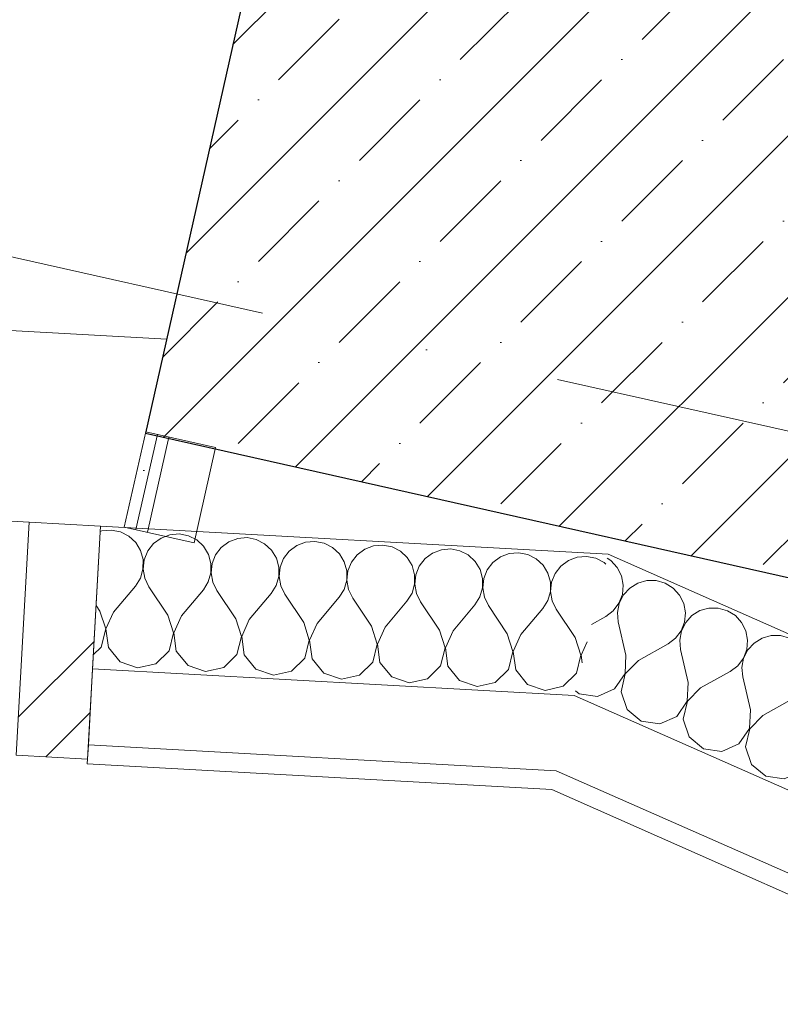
# Model space of a CAD drawing. Header units: millimetres. Extents: x -7213913 to -6930525, y 6129472 to 6355042.
# Tile 53 of 214: x -7193546 to -7192747, y 6157192 to 6158226. Entities that reach past the tile are written whole.
import ezdxf
from ezdxf.enums import TextEntityAlignment as Align

# ---------------------------------------------------------------- set-up
doc = ezdxf.new("R2010")
doc.units = ezdxf.units.MM
doc.header["$MEASUREMENT"] = 0
doc.set_wipeout_variables(frame=1)
doc.linetypes.add('Wipeout_Contour', pattern=[1000, 0, -1000])
doc.linetypes.add('Штрихпунктирная', pattern=[670.277762, 352.777767, -176.388884, 0, -141.111112])
for name, color, linetype in [('S - квартира_помещение.АР', 7, 'Continuous'), ('АР-Стены_внешние_.АР', 7, 'Continuous'), ('АР-Стены_внутренние_пилоны.АР', 7, 'Continuous'), ('АР-Стены_Наружные ВИТРАЖ', 7, 'Continuous'), ('АР-Стены_Перегородки_шахты_.АР', 7, 'Continuous'), ('АР-Чертеж-Оси_Осевые размеры.АР', 7, 'Continuous'), ('АР-Чертеж-Размеры.АР', 7, 'Continuous')]:
    doc.layers.add(name, color=color, linetype=linetype)
for name, color, linetype, lineweight in [('S - квартира_помещение.АР_Ном._пера__2', 8, 'Continuous', 15), ('АР-Стены_внешние_.АР_Ном._пера__1', 7, 'Continuous', 0), ('АР-Стены_внутренние_пилоны.АР_Ном._пера__1', 7, 'Continuous', 15), ('АР-Стены_Наружные ВИТРАЖ_Ном._пера__120', 7, 'Continuous', 0), ('АР-Стены_Перегородки_шахты_.АР_Ном._пера__1', 7, 'Continuous', 15), ('АР-Чертеж-Оси_Осевые размеры.АР_Ном._пера__120', 7, 'Continuous', 0), ('АР-Чертеж-Размеры.АР_Ном._пера__1', 7, 'Continuous', 0), ('Паспорта Зон Archicad_Ном._пера__1', 7, 'Continuous', 0)]:
    doc.layers.add(name, color=color, linetype=linetype, lineweight=lineweight)
doc.styles.add('РЎР“Р•РќР•Р\xa0Р\x98Р\xa0_РЎРўР\x98Р›Р¬_1', font='txt')
doc.styles.add('РЎР“Р•РќР•Р\xa0Р\x98Р\xa0_РЎРўР\x98Р›Р¬_2', font='calibri.ttf')
doc.styles.add('РЎР“Р•РќР•Р\xa0Р\x98Р\xa0_РЎРўР\x98Р›Р¬_3', font='GOST_Common.ttf')
doc.styles.add('РЎР“Р•РќР•Р\xa0Р\x98Р\xa0_РЎРўР\x98Р›Р¬_5', font='GOTHIC.TTF')
doc.dimstyles.new('СГЕНЕРИР_СТИЛЬ__3', dxfattribs={"dimtxt": 200, "dimasz": 142.5, "dimexe": 0.18, "dimexo": 0.0625, "dimgap": 0, "dimtad": 1, "dimdec": 0, "dimzin": 0, "dimdsep": 46, "dimtxsty": 'РЎР“Р•РќР•Р\xa0Р\x98Р\xa0_РЎРўР\x98Р›Р¬_3', "dimblk": 'ARROWHEAD_6', "dimblk1": 'ARROWHEAD_6', "dimblk2": 'ARROWHEAD_6', "dimcen": 0.09, "dimse1": 1, "dimse2": 1, "dimclrd": 7, "dimclre": 7, "dimclrt": 7, "dimazin": 0, "dimtfac": 1, "dimtdec": 4, "dimtmove": 0, "dimatfit": 3, "dimfxl": 1, "dimtolj": 1, "dimtzin": 0, "dimarcsym": 0})
pattern_1 = [(0, (-6566190.34, 6562677.795), (0, 75), [0, -75])]

# ---------------------------------------------------------------- blocks, each defined once
blk = doc.blocks.new('Жилая комната_1_6_10', base_point=(-7197985.6, 6160660.4))
at = {"layer": 'S - квартира_помещение.АР_Ном._пера__2', "color": 8, "linetype": 'Continuous', "lineweight": 15, "flags": 128}
blk.add_lwpolyline([(-7192862.6, 6158283.3), (-7192089.1, 6161727.5), (-7193942.9, 6162143.9), (-7194062.3, 6161612.1), (-7195135.6, 6161853.2), (-7195993.2, 6158034.9), (-7193391.1, 6157890.9), (-7193281.9, 6158377.5)], close=True, dxfattribs=at)
at = {"layer": 'Паспорта Зон Archicad_Ном._пера__1', "color": 7, "lineweight": 0, "style": 'РЎР“Р•РќР•Р\xa0Р\x98Р\xa0_РЎРўР\x98Р›Р¬_1'}
blk.add_attdef('ROOM_NUMBER', text='', height=250, rotation=347.3417, dxfattribs=at).set_placement((-7194073.2, 6159812.8), align=Align.MIDDLE_CENTER)
at = {"layer": 'Паспорта Зон Archicad_Ном._пера__1', "color": 7, "lineweight": 0, "style": 'РЎР“Р•РќР•Р\xa0Р\x98Р\xa0_РЎРўР\x98Р›Р¬_2'}
blk.add_attdef('ROOM_AREA', text='', height=200, rotation=347.3417, dxfattribs=at).set_placement((-7192827.6, 6158439.4), align=Align.MIDDLE_RIGHT)
blk = doc.blocks.new('Навесная Стена_27_10', base_point=(-6566190.3, 6562677.8))
at = {"layer": 'АР-Стены_Наружные ВИТРАЖ_Ном._пера__120', "color": 7, "linetype": 'Continuous', "lineweight": 0, "flags": 128}
blk.add_lwpolyline([(-7193535.8, 6157698.6), (-7194596.8, 6157757.3)], dxfattribs=at)
at = {"color": 254, "linetype": 'Wipeout_Contour', "lineweight": 0, "ltscale": 37876058.21876802}
blk.add_wipeout([(-7193474.5, 6157449.8), (-7193460.9, 6157694.5), (-7193535.8, 6157698.6), (-7193549.4, 6157454)], dxfattribs=at).dxf.layer = 'АР-Стены_Наружные ВИТРАЖ'
at = {"layer": 'АР-Стены_Наружные ВИТРАЖ', "linetype": 'Continuous', "lineweight": 0, "true_color": 0x000000}
h = blk.add_hatch(dxfattribs=at)
h.set_pattern_fill('АЛЮМИНИЙ_000A', color=18, style=0, pattern_type=2)
h.set_pattern_definition([(45, (-6566190.34, 6562677.8), (-176.776695, 176.776695), []), (45, (-6566225.7, 6562713.15), (-176.776695, 176.776695), []), (45, (-6566261.05, 6562748.5), (-176.776695, 176.776695), [])])
h.paths.add_polyline_path([(-7193474.5, 6157449.8), (-7193460.9, 6157694.5), (-7193535.8, 6157698.6), (-7193549.4, 6157454)])
at = {"layer": 'АР-Стены_Наружные ВИТРАЖ_Ном._пера__120', "color": 7, "linetype": 'Continuous', "lineweight": 0, "flags": 128}
blk.add_lwpolyline([(-7193474.5, 6157449.8), (-7193549.4, 6157454), (-7193535.8, 6157698.6), (-7193460.9, 6157694.5)], close=True, dxfattribs=at)
blk = doc.blocks.new('Стена_247_10', base_point=(-7192306.2, 6158158.3))
at = {"layer": 'АР-Стены_внутренние_пилоны.АР', "linetype": 'Continuous', "lineweight": 0, "true_color": 0x000000}
h = blk.add_hatch(dxfattribs=at)
h.set_pattern_fill('ЖЕЛЕЗОБЕТОН__PROJECT__000A', color=18, style=0, pattern_type=2)
h.set_pattern_definition([(45, (-6566190.34, 6562677.8), (-84.852814, 84.852814), []), (45, (-6566232.77, 6562720.22), (-84.852814, 84.852814), [90, -30, 0, -30])])
h.paths.add_polyline_path([(-7192306.2, 6158158.3), (-7193281.9, 6158377.5), (-7193413.4, 6157792.1), (-7192437.7, 6157572.9)])
at = {"layer": 'АР-Стены_внутренние_пилоны.АР_Ном._пера__1', "color": 7, "linetype": 'Continuous', "lineweight": 30, "flags": 128}
for points in [[(-7193281.9, 6158377.5), (-7193413.4, 6157792.1)], [(-7192306.2, 6158158.3), (-7193281.9, 6158377.5)], [(-7192437.7, 6157572.9), (-7192306.2, 6158158.3)], [(-7193413.4, 6157792.1), (-7192437.7, 6157572.9)]]:
    blk.add_lwpolyline(points, dxfattribs=at)
blk = doc.blocks.new('Стена_255_10', base_point=(-7193413.3, 6157793.6))
at = {"layer": 'АР-Стены_Перегородки_шахты_.АР', "linetype": 'Continuous', "lineweight": 0, "true_color": 0x000000}
h = blk.add_hatch(dxfattribs=at)
h.set_pattern_fill('ШТУКАТУРКА__ГИПС_03_000A', color=18, style=0, pattern_type=2)
h.set_pattern_definition(pattern_1)
h.paths.add_polyline_path([(-7193413.3, 6157793.6), (-7193435.8, 6157693.5), (-7193423.6, 6157690.8), (-7193401.1, 6157790.8)])
h = blk.add_hatch(dxfattribs=at)
h.set_pattern_fill('ШТУКАТУРКА__ГИПС_03_000A', color=18, style=0, pattern_type=2)
h.set_pattern_definition(pattern_1)
h.paths.add_polyline_path([(-7193401.1, 6157790.8), (-7193423.6, 6157690.8), (-7193411.4, 6157688), (-7193388.9, 6157788.1)])
at = {"layer": 'АР-Стены_Перегородки_шахты_.АР_Ном._пера__1', "color": 7, "linetype": 'Continuous', "lineweight": 0}
for p, q in [((-7193401.1, 6157790.8), (-7193423.6, 6157690.8)), ((-7193388.9, 6157788.1), (-7193411.4, 6157688))]:
    blk.add_line(p, q, dxfattribs=at)
at = {"layer": 'АР-Стены_Перегородки_шахты_.АР_Ном._пера__1', "color": 7, "linetype": 'Continuous', "lineweight": 0, "flags": 128}
for points in [[(-7193413.3, 6157793.6), (-7193435.8, 6157693.5)], [(-7193340.1, 6157777.1), (-7193413.3, 6157793.6)], [(-7193362.6, 6157677.1), (-7193340.1, 6157777.1)], [(-7193435.8, 6157693.5), (-7193362.6, 6157677.1)]]:
    blk.add_lwpolyline(points, dxfattribs=at)
blk = doc.blocks.new('*X670', base_point=(-6566190.3, 6562677.8))
at = {"layer": 'АР-Стены_внешние_.АР_Ном._пера__1', "color": 7, "linetype": 'Continuous', "lineweight": 0}
for p, q in [((-7193459.3, 6157689.4), (-7193461.3, 6157688.7)), ((-7193449.5, 6157690.3), (-7193459.3, 6157689.4)), ((-7193439.9, 6157688.4), (-7193449.5, 6157690.3)), ((-7193431.1, 6157683.9), (-7193439.9, 6157688.4)), ((-7193378.2, 6157686.3), (-7193388, 6157685.5)), ((-7193368.5, 6157684.4), (-7193378.2, 6157686.3)), ((-7193423.8, 6157677.2), (-7193431.1, 6157683.9)), ((-7193418.7, 6157668.8), (-7193423.8, 6157677.2)), ((-7193405.2, 6157676.2), (-7193411.2, 6157668.4)), ((-7193397.2, 6157682), (-7193405.2, 6157676.2)), ((-7193388, 6157685.5), (-7193397.2, 6157682)), ((-7193359.8, 6157680), (-7193368.5, 6157684.4)), ((-7193352.5, 6157673.3), (-7193359.8, 6157680)), ((-7193325.9, 6157678.1), (-7193333.9, 6157672.2)), ((-7193316.7, 6157681.6), (-7193325.9, 6157678.1)), ((-7193306.9, 6157682.4), (-7193316.7, 6157681.6)), ((-7193297.2, 6157680.5), (-7193306.9, 6157682.4)), ((-7193288.4, 6157676), (-7193297.2, 6157680.5)), ((-7193281.2, 6157669.3), (-7193288.4, 6157676)), ((-7193245.4, 6157677.6), (-7193254.6, 6157674.1)), ((-7193235.6, 6157678.4), (-7193245.4, 6157677.6)), ((-7193225.9, 6157676.5), (-7193235.6, 6157678.4)), ((-7193217.1, 6157672.1), (-7193225.9, 6157676.5)), ((-7193416.1, 6157659.3), (-7193418.7, 6157668.8)), ((-7193411.2, 6157668.4), (-7193414.9, 6157659.2)), ((-7193347.4, 6157664.8), (-7193352.5, 6157673.3)), ((-7193333.9, 6157672.2), (-7193339.9, 6157664.4)), ((-7193276.1, 6157660.9), (-7193281.2, 6157669.3)), ((-7193262.5, 6157668.3), (-7193268.6, 6157660.5)), ((-7193254.6, 6157674.1), (-7193262.5, 6157668.3)), ((-7193209.9, 6157665.4), (-7193217.1, 6157672.1)), ((-7193183.3, 6157670.2), (-7193191.2, 6157664.3)), ((-7193174.1, 6157673.7), (-7193183.3, 6157670.2)), ((-7193164.2, 6157674.5), (-7193174.1, 6157673.7)), ((-7193154.6, 6157672.6), (-7193164.2, 6157674.5)), ((-7193145.8, 6157668.1), (-7193154.6, 6157672.6)), ((-7193138.6, 6157661.4), (-7193145.8, 6157668.1)), ((-7193112, 6157666.2), (-7193119.9, 6157660.4)), ((-7193102.7, 6157669.7), (-7193112, 6157666.2)), ((-7193092.9, 6157670.5), (-7193102.7, 6157669.7)), ((-7193083.3, 6157668.6), (-7193092.9, 6157670.5)), ((-7193074.5, 6157664.2), (-7193083.3, 6157668.6)), ((-7193031.4, 6157665.8), (-7193040.7, 6157662.3)), ((-7193021.6, 6157666.6), (-7193031.4, 6157665.8)), ((-7193011.9, 6157664.7), (-7193021.6, 6157666.6)), ((-7193416.2, 6157649.4), (-7193416.1, 6157659.3)), ((-7193414.9, 6157659.2), (-7193415.9, 6157649.4)), ((-7193344.8, 6157655.3), (-7193347.4, 6157664.8)), ((-7193344.8, 6157645.5), (-7193344.8, 6157655.3)), ((-7193343.5, 6157655.3), (-7193344.6, 6157645.5)), ((-7193339.9, 6157664.4), (-7193343.5, 6157655.3)), ((-7193273.5, 6157651.4), (-7193276.1, 6157660.9)), ((-7193268.6, 6157660.5), (-7193272.2, 6157651.3)), ((-7193204.8, 6157656.9), (-7193209.9, 6157665.4)), ((-7193202.1, 6157647.4), (-7193204.8, 6157656.9)), ((-7193197.2, 6157656.5), (-7193200.9, 6157647.4)), ((-7193191.2, 6157664.3), (-7193197.2, 6157656.5)), ((-7193133.4, 6157653), (-7193138.6, 6157661.4)), ((-7193119.9, 6157660.4), (-7193125.9, 6157652.6)), ((-7193067.2, 6157657.5), (-7193074.5, 6157664.2)), ((-7193062.1, 6157649.1), (-7193067.2, 6157657.5)), ((-7193048.6, 6157656.4), (-7193054.6, 6157648.6)), ((-7193040.7, 6157662.3), (-7193048.6, 6157656.4)), ((-7193003.2, 6157660.2), (-7193011.9, 6157664.7)), ((-7192995.9, 6157653.5), (-7193003.2, 6157660.2)), ((-7192969.3, 6157658.4), (-7192977.3, 6157652.5)), ((-7192960.1, 6157661.8), (-7192969.3, 6157658.4)), ((-7192950.3, 6157662.6), (-7192960.1, 6157661.8)), ((-7192940.6, 6157660.7), (-7192950.3, 6157662.6)), ((-7192931.8, 6157656.3), (-7192940.6, 6157660.7)), ((-7192930, 6157654.5), (-7192931.8, 6157656.3)), ((-7193418.9, 6157640), (-7193416.2, 6157649.4)), ((-7193415.9, 6157649.4), (-7193414.2, 6157639.7)), ((-7193347.6, 6157636), (-7193344.8, 6157645.5)), ((-7193344.6, 6157645.5), (-7193342.9, 6157635.8)), ((-7193273.5, 6157641.5), (-7193273.5, 6157651.4)), ((-7193272.2, 6157651.3), (-7193273.2, 6157641.5)), ((-7193202.2, 6157637.6), (-7193202.1, 6157647.4)), ((-7193200.9, 6157647.4), (-7193201.9, 6157637.6)), ((-7193130.8, 6157643.5), (-7193133.4, 6157653)), ((-7193125.9, 6157652.6), (-7193129.6, 6157643.4)), ((-7193059.5, 6157639.6), (-7193062.1, 6157649.1)), ((-7193054.6, 6157648.6), (-7193058.3, 6157639.5)), ((-7192990.8, 6157645.1), (-7192995.9, 6157653.5)), ((-7192988.2, 6157635.6), (-7192990.8, 6157645.1)), ((-7192977.3, 6157652.5), (-7192983.3, 6157644.7)), ((-7193424.2, 6157631.6), (-7193418.9, 6157640)), ((-7193414.2, 6157639.7), (-7193409.9, 6157630.8)), ((-7193352.8, 6157627.7), (-7193347.6, 6157636)), ((-7193342.9, 6157635.8), (-7193338.6, 6157626.9)), ((-7193276.3, 6157632.1), (-7193273.5, 6157641.5)), ((-7193273.2, 6157641.5), (-7193271.5, 6157631.8)), ((-7193205, 6157628.1), (-7193202.2, 6157637.6)), ((-7193201.9, 6157637.6), (-7193200.2, 6157627.9)), ((-7193130.9, 6157633.6), (-7193130.8, 6157643.5)), ((-7193129.6, 6157643.4), (-7193130.6, 6157633.6)), ((-7193059.6, 6157629.7), (-7193059.5, 6157639.6)), ((-7193058.3, 6157639.5), (-7193059.3, 6157629.7)), ((-7192988.2, 6157625.8), (-7192988.2, 6157635.6)), ((-7192986.9, 6157635.5), (-7192988, 6157625.7)), ((-7192983.3, 6157644.7), (-7192986.9, 6157635.5)), ((-7193447.1, 6157604.3), (-7193424.2, 6157631.6)), ((-7193390.1, 6157601.1), (-7193409.9, 6157630.8)), ((-7193375.8, 6157600.3), (-7193352.8, 6157627.7)), ((-7193318.8, 6157597.2), (-7193338.6, 6157626.9)), ((-7193281.5, 6157623.7), (-7193276.3, 6157632.1)), ((-7193271.5, 6157631.8), (-7193267.3, 6157622.9)), ((-7193210.2, 6157619.8), (-7193205, 6157628.1)), ((-7193200.2, 6157627.9), (-7193195.9, 6157619)), ((-7193138.9, 6157615.8), (-7193133.6, 6157624.2)), ((-7193133.6, 6157624.2), (-7193130.9, 6157633.6)), ((-7193130.6, 6157633.6), (-7193128.9, 6157623.9)), ((-7193062.3, 6157620.2), (-7193059.6, 6157629.7)), ((-7193059.3, 6157629.7), (-7193057.6, 6157620)), ((-7192991, 6157616.3), (-7192988.2, 6157625.8)), ((-7192988, 6157625.7), (-7192986.3, 6157616)), ((-7193304.5, 6157596.4), (-7193281.5, 6157623.7)), ((-7193247.4, 6157593.2), (-7193267.3, 6157622.9)), ((-7193233.2, 6157592.4), (-7193210.2, 6157619.8)), ((-7193176.1, 6157589.3), (-7193195.9, 6157619)), ((-7193161.9, 6157588.5), (-7193138.9, 6157615.8)), ((-7193128.9, 6157623.9), (-7193124.6, 6157615.1)), ((-7193104.8, 6157585.3), (-7193124.6, 6157615.1)), ((-7193067.6, 6157611.9), (-7193062.3, 6157620.2)), ((-7193057.6, 6157620), (-7193053.3, 6157611.1)), ((-7192996.2, 6157608), (-7192991, 6157616.3)), ((-7192986.3, 6157616), (-7192982, 6157607.2)), ((-7193461.4, 6157605.1), (-7193465.5, 6157611.3)), ((-7193455.4, 6157586.5), (-7193461.4, 6157605.1)), ((-7193447.1, 6157604.3), (-7193455.1, 6157586.5)), ((-7193090.5, 6157584.6), (-7193067.6, 6157611.9)), ((-7193033.5, 6157581.4), (-7193053.3, 6157611.1)), ((-7193019.2, 6157580.6), (-7192996.2, 6157608)), ((-7192962.2, 6157577.5), (-7192982, 6157607.2)), ((-7193384.1, 6157582.5), (-7193390.1, 6157601.1)), ((-7193375.8, 6157600.3), (-7193383.8, 6157582.5)), ((-7193312.8, 6157578.6), (-7193318.8, 6157597.2)), ((-7193304.5, 6157596.4), (-7193312.5, 6157578.6)), ((-7193241.5, 6157574.7), (-7193247.4, 6157593.2)), ((-7193460.1, 6157567.5), (-7193455.4, 6157586.5)), ((-7193455.1, 6157586.5), (-7193452.6, 6157567.1)), ((-7193233.2, 6157592.4), (-7193241.2, 6157574.6)), ((-7193170.1, 6157570.7), (-7193176.1, 6157589.3)), ((-7193161.9, 6157588.5), (-7193169.8, 6157570.7)), ((-7193098.8, 6157566.8), (-7193104.8, 6157585.3)), ((-7193090.5, 6157584.6), (-7193098.5, 6157566.7)), ((-7193388.8, 6157563.6), (-7193384.1, 6157582.5)), ((-7193383.8, 6157582.5), (-7193381.2, 6157563.2)), ((-7193317.5, 6157559.7), (-7193312.8, 6157578.6)), ((-7193312.5, 6157578.6), (-7193309.9, 6157559.2)), ((-7193246.1, 6157555.7), (-7193241.5, 6157574.7)), ((-7193241.2, 6157574.6), (-7193238.6, 6157555.3)), ((-7193027.5, 6157562.8), (-7193033.5, 6157581.4)), ((-7193019.2, 6157580.6), (-7193027.2, 6157562.8)), ((-7192956.2, 6157558.9), (-7192962.2, 6157577.5)), ((-7192949.5, 6157573), (-7192955.9, 6157558.9)), ((-7193468.4, 6157559.4), (-7193460.1, 6157567.5)), ((-7193452.6, 6157567.1), (-7193440.2, 6157552)), ((-7193402.7, 6157549.9), (-7193388.8, 6157563.6)), ((-7193381.2, 6157563.2), (-7193368.9, 6157548.1)), ((-7193174.8, 6157551.8), (-7193170.1, 6157570.7)), ((-7193169.8, 6157570.7), (-7193167.3, 6157551.3)), ((-7193103.5, 6157547.8), (-7193098.8, 6157566.8)), ((-7193098.5, 6157566.7), (-7193096, 6157547.4)), ((-7193032.2, 6157543.9), (-7193027.5, 6157562.8)), ((-7193027.2, 6157562.8), (-7193024.6, 6157543.4)), ((-7193440.2, 6157552), (-7193421.8, 6157545.6)), ((-7193331.4, 6157546), (-7193317.5, 6157559.7)), ((-7193309.9, 6157559.2), (-7193297.6, 6157544.1)), ((-7193260.1, 6157542), (-7193246.1, 6157555.7)), ((-7193238.6, 6157555.3), (-7193226.3, 6157540.2)), ((-7193188.8, 6157538.1), (-7193174.8, 6157551.8)), ((-7192960.9, 6157539.9), (-7192956.2, 6157558.9)), ((-7192955.9, 6157558.9), (-7192954.8, 6157550.9)), ((-7193421.8, 6157545.6), (-7193402.7, 6157549.9)), ((-7193368.9, 6157548.1), (-7193350.4, 6157541.7)), ((-7193350.4, 6157541.7), (-7193331.4, 6157546)), ((-7193297.6, 6157544.1), (-7193279.1, 6157537.8)), ((-7193279.1, 6157537.8), (-7193260.1, 6157542)), ((-7193167.3, 6157551.3), (-7193154.9, 6157536.2)), ((-7193117.4, 6157534.2), (-7193103.5, 6157547.8)), ((-7193096, 6157547.4), (-7193083.6, 6157532.3)), ((-7193046.1, 6157530.2), (-7193032.2, 6157543.9)), ((-7193024.6, 6157543.4), (-7193012.3, 6157528.3)), ((-7193226.3, 6157540.2), (-7193207.8, 6157533.8)), ((-7193207.8, 6157533.8), (-7193188.8, 6157538.1)), ((-7193154.9, 6157536.2), (-7193136.5, 6157529.9)), ((-7193136.5, 6157529.9), (-7193117.4, 6157534.2)), ((-7193083.6, 6157532.3), (-7193065.2, 6157525.9)), ((-7192974.8, 6157526.3), (-7192960.9, 6157539.9)), ((-7193065.2, 6157525.9), (-7193046.1, 6157530.2)), ((-7193012.3, 6157528.3), (-7192993.8, 6157522)), ((-7192993.8, 6157522), (-7192974.8, 6157526.3))]:
    blk.add_line(p, q, dxfattribs=at)
blk = doc.blocks.new('Стена_322_10', base_point=(-7193460.9, 6157694.5))
at = {"layer": 'АР-Стены_внешние_.АР_Ном._пера__1', "color": 7, "linetype": 'Continuous', "lineweight": 0}
for p, q in [((-7193469.2, 6157544.7), (-7192963.1, 6157516.7)), ((-7193473.6, 6157464.8), (-7192982, 6157437.6))]:
    blk.add_line(p, q, dxfattribs=at)
at = {"layer": 'АР-Стены_внешние_.АР_Ном._пера__1', "color": 7, "linetype": 'Continuous', "lineweight": 0, "flags": 128}
for points in [[(-7193469.2, 6157544.7), (-7193460.9, 6157694.5)], [(-7192927.4, 6157665), (-7193460.9, 6157694.5)], [(-7193473.6, 6157464.8), (-7193469.2, 6157544.7)], [(-7193474.7, 6157444.9), (-7193473.6, 6157464.8)], [(-7193474.7, 6157444.9), (-7192986.8, 6157417.9)]]:
    blk.add_lwpolyline(points, dxfattribs=at)
at = {"layer": 'АР-Стены_внешние_.АР', "color": 7, "lineweight": 0}
blk.add_blockref('*X670', (-6566190.3, 6562677.8), dxfattribs=at)
blk = doc.blocks.new('*X672', base_point=(-6566190.3, 6562677.8))
at = {"layer": 'АР-Стены_внешние_.АР_Ном._пера__1', "color": 7, "linetype": 'Continuous', "lineweight": 0}
for p, q in [((-7192924.6, 6157658.3), (-7192928.5, 6157660.7)), ((-7192917.9, 6157651), (-7192924.6, 6157658.3)), ((-7192913.5, 6157642.2), (-7192917.9, 6157651)), ((-7192911.7, 6157632.5), (-7192913.5, 6157642.2)), ((-7192896.4, 6157634.6), (-7192904.8, 6157629.5)), ((-7192887, 6157637.3), (-7192896.4, 6157634.6)), ((-7192877.1, 6157637.3), (-7192887, 6157637.3)), ((-7192867.6, 6157634.6), (-7192877.1, 6157637.3)), ((-7192859.2, 6157629.4), (-7192867.6, 6157634.6)), ((-7192912.6, 6157622.7), (-7192911.7, 6157632.5)), ((-7192904.8, 6157629.5), (-7192911.5, 6157622.2)), ((-7192852.6, 6157622.1), (-7192859.2, 6157629.4)), ((-7192916.2, 6157613.5), (-7192912.6, 6157622.7)), ((-7192911.5, 6157622.2), (-7192915.9, 6157613.4)), ((-7192848.2, 6157613.3), (-7192852.6, 6157622.1)), ((-7192929.9, 6157599.7), (-7192922.1, 6157605.6)), ((-7192922.1, 6157605.6), (-7192916.2, 6157613.5)), ((-7192915.9, 6157613.4), (-7192917.7, 6157603.7)), ((-7192917.7, 6157603.7), (-7192916.9, 6157593.9)), ((-7192846.4, 6157603.6), (-7192848.2, 6157613.3)), ((-7192847.3, 6157593.8), (-7192846.4, 6157603.6)), ((-7192831.1, 6157605.8), (-7192839.5, 6157600.6)), ((-7192821.6, 6157608.5), (-7192831.1, 6157605.8)), ((-7192811.8, 6157608.4), (-7192821.6, 6157608.5)), ((-7192802.3, 6157605.7), (-7192811.8, 6157608.4)), ((-7192793.9, 6157600.6), (-7192802.3, 6157605.7)), ((-7192945.2, 6157591.1), (-7192929.9, 6157599.7)), ((-7192908.8, 6157559.1), (-7192916.9, 6157593.9)), ((-7192850.8, 6157584.6), (-7192847.3, 6157593.8)), ((-7192846.1, 6157593.3), (-7192850.6, 6157584.5)), ((-7192839.5, 6157600.6), (-7192846.1, 6157593.3)), ((-7192787.3, 6157593.3), (-7192793.9, 6157600.6)), ((-7192782.9, 6157584.5), (-7192787.3, 6157593.3)), ((-7192856.7, 6157576.8), (-7192850.8, 6157584.6)), ((-7192850.6, 6157584.5), (-7192852.4, 6157574.8)), ((-7192781.1, 6157574.8), (-7192782.9, 6157584.5)), ((-7192864.6, 6157570.8), (-7192856.7, 6157576.8)), ((-7192852.4, 6157574.8), (-7192851.5, 6157565)), ((-7192781.9, 6157565), (-7192781.1, 6157574.8)), ((-7192765.8, 6157576.9), (-7192774.2, 6157571.7)), ((-7192756.3, 6157579.6), (-7192765.8, 6157576.9)), ((-7192746.4, 6157579.6), (-7192756.3, 6157579.6)), ((-7192737, 6157576.9), (-7192746.4, 6157579.6)), ((-7192728.6, 6157571.7), (-7192737, 6157576.9)), ((-7192895.7, 6157553.3), (-7192864.6, 6157570.8)), ((-7192843.5, 6157530.2), (-7192851.5, 6157565)), ((-7192785.5, 6157555.8), (-7192781.9, 6157565)), ((-7192780.8, 6157564.5), (-7192785.2, 6157555.7)), ((-7192774.2, 6157571.7), (-7192780.8, 6157564.5)), ((-7192721.9, 6157564.4), (-7192728.6, 6157571.7)), ((-7192717.5, 6157555.6), (-7192721.9, 6157564.4)), ((-7192909.8, 6157539.6), (-7192908.8, 6157559.1)), ((-7192895.7, 6157553.3), (-7192909.5, 6157539.5)), ((-7192791.4, 6157547.9), (-7192785.5, 6157555.8)), ((-7192785.2, 6157555.7), (-7192787.1, 6157546)), ((-7192715.7, 6157545.9), (-7192717.5, 6157555.6)), ((-7192830.4, 6157524.5), (-7192799.3, 6157541.9)), ((-7192799.3, 6157541.9), (-7192791.4, 6157547.9)), ((-7192787.1, 6157546), (-7192786.2, 6157536.2)), ((-7192716.6, 6157536.1), (-7192715.7, 6157545.9)), ((-7192708.8, 6157542.9), (-7192715.5, 6157535.6)), ((-7192700.4, 6157548), (-7192708.8, 6157542.9)), ((-7192691, 6157550.7), (-7192700.4, 6157548)), ((-7192681.1, 6157550.7), (-7192691, 6157550.7)), ((-7192671.6, 6157548), (-7192681.1, 6157550.7)), ((-7192663.2, 6157542.8), (-7192671.6, 6157548)), ((-7192656.6, 6157535.5), (-7192663.2, 6157542.8)), ((-7192920.8, 6157523.5), (-7192909.8, 6157539.6)), ((-7192909.5, 6157539.5), (-7192913.9, 6157520.5)), ((-7192778.1, 6157501.4), (-7192786.2, 6157536.2)), ((-7192720.2, 6157526.9), (-7192716.6, 6157536.1)), ((-7192715.5, 6157535.6), (-7192719.9, 6157526.8)), ((-7192652.2, 6157526.7), (-7192656.6, 6157535.5)), ((-7192961.9, 6157521.6), (-7192958, 6157518.4)), ((-7192938.7, 6157515.7), (-7192920.8, 6157523.5)), ((-7192844.4, 6157510.7), (-7192843.5, 6157530.2)), ((-7192830.4, 6157524.5), (-7192844.2, 6157510.6)), ((-7192726.1, 6157519), (-7192720.2, 6157526.9)), ((-7192719.9, 6157526.8), (-7192721.7, 6157517.1)), ((-7192650.4, 6157517), (-7192652.2, 6157526.7)), ((-7192625.6, 6157521.8), (-7192635.1, 6157519.2)), ((-7192615.8, 6157521.8), (-7192625.6, 6157521.8)), ((-7192606.3, 6157519.1), (-7192615.8, 6157521.8)), ((-7192958, 6157518.4), (-7192938.7, 6157515.7)), ((-7192913.9, 6157520.5), (-7192907.7, 6157502)), ((-7192855.5, 6157494.7), (-7192844.4, 6157510.7)), ((-7192844.2, 6157510.6), (-7192848.6, 6157491.6)), ((-7192765.1, 6157495.6), (-7192733.9, 6157513.1)), ((-7192733.9, 6157513.1), (-7192726.1, 6157519)), ((-7192721.7, 6157517.1), (-7192720.9, 6157507.3)), ((-7192651.3, 6157507.2), (-7192650.4, 6157517)), ((-7192643.5, 6157514), (-7192650.1, 6157506.7)), ((-7192635.1, 6157519.2), (-7192643.5, 6157514)), ((-7192597.9, 6157513.9), (-7192606.3, 6157519.1)), ((-7192591.3, 6157506.7), (-7192597.9, 6157513.9)), ((-7192907.7, 6157502), (-7192892.7, 6157489.5)), ((-7192779.1, 6157481.9), (-7192778.1, 6157501.4)), ((-7192712.8, 6157472.5), (-7192720.9, 6157507.3)), ((-7192654.8, 6157498), (-7192651.3, 6157507.2)), ((-7192650.1, 6157506.7), (-7192654.6, 6157497.9)), ((-7192586.9, 6157497.8), (-7192591.3, 6157506.7)), ((-7192873.4, 6157486.8), (-7192855.5, 6157494.7)), ((-7192848.6, 6157491.6), (-7192842.4, 6157473.1)), ((-7192765.1, 6157495.6), (-7192778.8, 6157481.7)), ((-7192668.6, 6157484.2), (-7192660.7, 6157490.1)), ((-7192660.7, 6157490.1), (-7192654.8, 6157498)), ((-7192654.6, 6157497.9), (-7192656.4, 6157488.2)), ((-7192585.1, 6157488.2), (-7192586.9, 6157497.8)), ((-7192569.8, 6157490.3), (-7192578.2, 6157485.1)), ((-7192560.3, 6157493), (-7192569.8, 6157490.3)), ((-7192550.4, 6157493), (-7192560.3, 6157493)), ((-7192541, 6157490.3), (-7192550.4, 6157493)), ((-7192532.6, 6157485.1), (-7192541, 6157490.3)), ((-7192892.7, 6157489.5), (-7192873.4, 6157486.8)), ((-7192790.2, 6157465.8), (-7192779.1, 6157481.9)), ((-7192778.8, 6157481.7), (-7192783.3, 6157462.7)), ((-7192699.7, 6157466.7), (-7192668.6, 6157484.2)), ((-7192656.4, 6157488.2), (-7192655.5, 6157478.4)), ((-7192585.9, 6157478.4), (-7192585.1, 6157488.2)), ((-7192578.2, 6157485.1), (-7192584.8, 6157477.9)), ((-7192525.9, 6157477.8), (-7192532.6, 6157485.1)), ((-7192842.4, 6157473.1), (-7192827.4, 6157460.6)), ((-7192713.8, 6157453), (-7192712.8, 6157472.5)), ((-7192647.5, 6157443.6), (-7192655.5, 6157478.4)), ((-7192595.4, 6157461.3), (-7192589.5, 6157469.2)), ((-7192589.2, 6157469), (-7192591.1, 6157459.4)), ((-7192589.5, 6157469.2), (-7192585.9, 6157478.4)), ((-7192584.8, 6157477.9), (-7192589.2, 6157469)), ((-7192521.5, 6157469), (-7192525.9, 6157477.8)), ((-7192519.7, 6157459.3), (-7192521.5, 6157469)), ((-7192827.4, 6157460.6), (-7192808, 6157457.9)), ((-7192808, 6157457.9), (-7192790.2, 6157465.8)), ((-7192783.3, 6157462.7), (-7192777, 6157444.2)), ((-7192699.7, 6157466.7), (-7192713.5, 6157452.9)), ((-7192603.3, 6157455.3), (-7192595.4, 6157461.3)), ((-7192591.1, 6157459.4), (-7192590.2, 6157449.5)), ((-7192520.6, 6157449.5), (-7192519.7, 6157459.3)), ((-7192504.4, 6157461.4), (-7192512.8, 6157456.2)), ((-7192495, 6157464.1), (-7192504.4, 6157461.4)), ((-7192485.1, 6157464.1), (-7192495, 6157464.1)), ((-7192475.6, 6157461.4), (-7192485.1, 6157464.1)), ((-7192467.2, 6157456.2), (-7192475.6, 6157461.4)), ((-7192724.8, 6157436.9), (-7192713.8, 6157453)), ((-7192713.5, 6157452.9), (-7192717.9, 6157433.9)), ((-7192634.4, 6157437.8), (-7192603.3, 6157455.3)), ((-7192582.1, 6157414.8), (-7192590.2, 6157449.5)), ((-7192524.2, 6157440.3), (-7192520.6, 6157449.5)), ((-7192519.5, 6157449), (-7192523.9, 6157440.2)), ((-7192512.8, 6157456.2), (-7192519.5, 6157449)), ((-7192460.6, 6157448.9), (-7192467.2, 6157456.2)), ((-7192456.2, 6157440.1), (-7192460.6, 6157448.9)), ((-7192777, 6157444.2), (-7192762, 6157431.8)), ((-7192648.4, 6157424.1), (-7192647.5, 6157443.6)), ((-7192530.1, 6157432.4), (-7192524.2, 6157440.3)), ((-7192523.9, 6157440.2), (-7192525.7, 6157430.5)), ((-7192454.4, 6157430.4), (-7192456.2, 6157440.1)), ((-7192762, 6157431.8), (-7192742.7, 6157429.1)), ((-7192742.7, 6157429.1), (-7192724.8, 6157436.9)), ((-7192717.9, 6157433.9), (-7192711.7, 6157415.4)), ((-7192634.4, 6157437.8), (-7192648.2, 6157424)), ((-7192537.9, 6157426.4), (-7192530.1, 6157432.4)), ((-7192525.7, 6157430.5), (-7192524.9, 6157420.7)), ((-7192455.3, 6157420.6), (-7192454.4, 6157430.4)), ((-7192444.5, 6157429.2), (-7192447.5, 6157427.4)), ((-7192659.5, 6157408), (-7192648.4, 6157424.1)), ((-7192648.2, 6157424), (-7192652.6, 6157405)), ((-7192569.1, 6157409), (-7192537.9, 6157426.4)), ((-7192516.8, 6157385.9), (-7192524.9, 6157420.7)), ((-7192458.8, 6157411.4), (-7192455.3, 6157420.6)), ((-7192454.1, 6157420.1), (-7192458.6, 6157411.3)), ((-7192447.5, 6157427.4), (-7192454.1, 6157420.1)), ((-7192711.7, 6157415.4), (-7192696.7, 6157402.9)), ((-7192677.4, 6157400.2), (-7192659.5, 6157408)), ((-7192583.1, 6157395.3), (-7192582.1, 6157414.8)), ((-7192569.1, 6157409), (-7192582.8, 6157395.1)), ((-7192464.7, 6157403.5), (-7192458.8, 6157411.4)), ((-7192458.6, 6157411.3), (-7192460.4, 6157401.6)), ((-7192696.7, 6157402.9), (-7192677.4, 6157400.2)), ((-7192652.6, 6157405), (-7192646.4, 6157386.5)), ((-7192503.7, 6157380.1), (-7192472.6, 6157397.6)), ((-7192472.6, 6157397.6), (-7192464.7, 6157403.5)), ((-7192460.4, 6157401.6), (-7192459.8, 6157394.6)), ((-7192646.4, 6157386.5), (-7192631.4, 6157374)), ((-7192594.2, 6157379.2), (-7192583.1, 6157395.3)), ((-7192582.8, 6157395.1), (-7192587.3, 6157376.1)), ((-7192612, 6157371.3), (-7192594.2, 6157379.2)), ((-7192587.3, 6157376.1), (-7192581, 6157357.6)), ((-7192517.8, 6157366.4), (-7192516.8, 6157385.9)), ((-7192503.7, 6157380.1), (-7192517.5, 6157366.3)), ((-7192631.4, 6157374), (-7192612, 6157371.3)), ((-7192528.8, 6157350.3), (-7192517.8, 6157366.4)), ((-7192517.5, 6157366.3), (-7192521.9, 6157347.3)), ((-7192581, 6157357.6), (-7192566, 6157345.2)), ((-7192566, 6157345.2), (-7192546.7, 6157342.5)), ((-7192546.7, 6157342.5), (-7192528.8, 6157350.3)), ((-7192521.9, 6157347.3), (-7192515.7, 6157328.8)), ((-7192515.7, 6157328.8), (-7192500.7, 6157316.3)), ((-7192500.7, 6157316.3), (-7192494.7, 6157315.5))]:
    blk.add_line(p, q, dxfattribs=at)
blk = doc.blocks.new('Стена_323_10', base_point=(-7192927.4, 6157665))
at = {"layer": 'АР-Стены_внешние_.АР_Ном._пера__1', "color": 7, "linetype": 'Continuous', "lineweight": 0}
for p, q in [((-7192963.1, 6157516.7), (-7192496.8, 6157310.7)), ((-7192982, 6157437.6), (-7192529.2, 6157237.5))]:
    blk.add_line(p, q, dxfattribs=at)
at = {"layer": 'АР-Стены_внешние_.АР_Ном._пера__1', "color": 7, "linetype": 'Continuous', "lineweight": 0, "flags": 128}
for points in [[(-7192436.2, 6157447.9), (-7192927.4, 6157665)], [(-7192496.8, 6157310.7), (-7192436.2, 6157447.9)], [(-7192986.8, 6157417.9), (-7192537.3, 6157219.2)], [(-7192529.2, 6157237.5), (-7192496.8, 6157310.7)], [(-7192537.3, 6157219.2), (-7192529.2, 6157237.5)]]:
    blk.add_lwpolyline(points, dxfattribs=at)
at = {"layer": 'АР-Стены_внешние_.АР', "color": 7, "lineweight": 0}
blk.add_blockref('*X672', (-6566190.3, 6562677.8), dxfattribs=at)
blk = doc.blocks.new('*D1091', base_point=(-6566190.3, 6562677.8))
at = {"layer": 'АР-Чертеж-Размеры.АР_Ном._пера__1', "color": 7, "linetype": 'Continuous', "lineweight": 0, "transparency": 16777216}
for p, q in [((-7195768.8, 6159033.9), (-7195830.4, 6158759.5)), ((-7195710, 6158953.4), (-7195889.2, 6158840)), ((-7195799.6, 6158896.7), (-7195909.4, 6158921.4)), ((-7193291.8, 6158333.4), (-7195799.6, 6158896.7)), ((-7193260.9, 6158470.7), (-7193322.6, 6158196.2)), ((-7193381.4, 6158276.7), (-7193202.1, 6158390.2)), ((-7193182, 6158308.8), (-7193291.8, 6158333.4))]:
    blk.add_line(p, q, dxfattribs=at)
at = {"layer": 'АР-Чертеж-Размеры.АР_Ном._пера__1', "color": 7, "lineweight": 0, "transparency": 16777216, "insert": (-7194847.1, 6158723.8), "char_height": 200, "attachment_point": 7, "rotation": 347.3417, "style": 'РЎР“Р•РќР•Р\xa0Р\x98Р\xa0_РЎРўР\x98Р›Р¬_3'}
blk.add_mtext('\\A1;{\\pql;\\fGOST Common|b0|i0|c204|p0;\\W1.000000;2\xa0570}', dxfattribs=at)
blk = doc.blocks.new('ARROWHEAD_6')
at = {"color": 0, "linetype": 'Continuous', "lineweight": 0}
for p, q in [((-0.5, -0.5), (0.5, 0.5)), ((0, 0), (-1, 0))]:
    blk.add_line(p, q, dxfattribs=at)
blk = doc.blocks.new('Стандартный Маркер Сетки[199]_10', base_point=(-7212924.8, 6162328))
at = {"layer": 'АР-Чертеж-Оси_Осевые размеры.АР_Ном._пера__120', "color": 7, "linetype": 'Штрихпунктирная', "lineweight": 0}
blk.add_line((-7211949.2, 6162108.8), (-7187848.6, 6156696), dxfattribs=at)
at = {"layer": 'АР-Чертеж-Оси_Осевые размеры.АР_Ном._пера__120', "color": 7, "lineweight": 0, "style": 'РЎР“Р•РќР•Р\xa0Р\x98Р\xa0_РЎРўР\x98Р›Р¬_5'}
blk.add_attdef('AC_MarkerText_1', text='', height=350, rotation=347.3417, dxfattribs=at).set_placement((-7213342.8, 6162618.6), align=Align.TOP_CENTER)
blk = doc.blocks.new('Стандартный Маркер Сетки[207]_10', base_point=(-7212924.8, 6162328))
at = {"layer": 'АР-Чертеж-Оси_Осевые размеры.АР_Ном._пера__120', "color": 7, "linetype": 'Штрихпунктирная', "lineweight": 0}
blk.add_line((-7211949.2, 6162108.8), (-7187848.6, 6156696), dxfattribs=at)
at = {"layer": 'АР-Чертеж-Оси_Осевые размеры.АР_Ном._пера__120', "color": 7, "lineweight": 0, "style": 'РЎР“Р•РќР•Р\xa0Р\x98Р\xa0_РЎРўР\x98Р›Р¬_5'}
blk.add_attdef('AC_MarkerText_1', text='', height=350, rotation=347.3417, dxfattribs=at).set_placement((-7213342.8, 6162618.6), align=Align.TOP_CENTER)
blk = doc.blocks.new('Стандартный Маркер Сетки[218]_10', base_point=(-7212924.8, 6162328))
at = {"layer": 'АР-Чертеж-Оси_Осевые размеры.АР_Ном._пера__120', "color": 7, "linetype": 'Штрихпунктирная', "lineweight": 0}
blk.add_line((-7211949.2, 6162108.8), (-7187848.6, 6156696), dxfattribs=at)
at = {"layer": 'АР-Чертеж-Оси_Осевые размеры.АР_Ном._пера__120', "color": 7, "lineweight": 0, "style": 'РЎР“Р•РќР•Р\xa0Р\x98Р\xa0_РЎРўР\x98Р›Р¬_5'}
blk.add_attdef('AC_MarkerText_1', text='', height=350, rotation=347.3417, dxfattribs=at).set_placement((-7213342.8, 6162618.6), align=Align.TOP_CENTER)
blk = doc.blocks.new('Стандартный Маркер Сетки[227]_10', base_point=(-7212924.8, 6162328))
at = {"layer": 'АР-Чертеж-Оси_Осевые размеры.АР_Ном._пера__120', "color": 7, "linetype": 'Штрихпунктирная', "lineweight": 0}
blk.add_line((-7211949.2, 6162108.8), (-7187848.6, 6156696), dxfattribs=at)
at = {"layer": 'АР-Чертеж-Оси_Осевые размеры.АР_Ном._пера__120', "color": 7, "lineweight": 0, "style": 'РЎР“Р•РќР•Р\xa0Р\x98Р\xa0_РЎРўР\x98Р›Р¬_5'}
blk.add_attdef('AC_MarkerText_1', text='', height=350, rotation=347.3417, dxfattribs=at).set_placement((-7213342.8, 6162618.6), align=Align.TOP_CENTER)

msp = doc.modelspace()

# ---------------------------------------------------------------- linework, layer by layer
at = {"layer": 'S - квартира_помещение.АР', "color": 254, "linetype": 'Continuous', "lineweight": 0, "true_color": 0xffe1c4, "flags": 128}
msp.add_lwpolyline([(-7192862.6, 6158283.3), (-7192089.1, 6161727.5), (-7193942.9, 6162143.9), (-7194062.3, 6161612.1), (-7195135.6, 6161853.2), (-7195993.2, 6158034.9), (-7193391.1, 6157890.9), (-7193281.9, 6158377.5)], close=True, dxfattribs=at)

# ---------------------------------------------------------------- block references
at = {"layer": 'S - квартира_помещение.АР', "color": 7, "linetype": 'Continuous', "lineweight": 0}
msp.add_blockref('Жилая комната_1_6_10', (-7197985.6, 6160660.4), dxfattribs=at)
at = {"layer": 'АР-Стены_внешние_.АР', "color": 7, "lineweight": 0}
msp.add_blockref('Стена_323_10', (-7192927.4, 6157665), dxfattribs=at)
at = {"layer": 'АР-Стены_внутренние_пилоны.АР', "color": 7, "lineweight": 0}
msp.add_blockref('Стена_247_10', (-7192306.2, 6158158.3), dxfattribs=at)
at = {"layer": 'АР-Стены_Наружные ВИТРАЖ', "linetype": 'Continuous', "lineweight": 0}
msp.add_blockref('Навесная Стена_27_10', (-6566190.3, 6562677.8), dxfattribs=at)
at = {"layer": 'АР-Стены_Перегородки_шахты_.АР', "color": 7, "lineweight": 0}
msp.add_blockref('Стена_255_10', (-7193413.3, 6157793.6), dxfattribs=at)

# ---------------------------------------------------------------- dimensions: what is measured, and where the dimension line sits
at = {"layer": 'АР-Чертеж-Размеры.АР', "color": 7, "linetype": 'Continuous', "lineweight": 0}
dim = msp.add_linear_dim(base=(-7195799.6, 6158896.7), p1=(-7193281.9, 6158377.5), p2=(-7195564.4, 6159944), angle=167.3417, dimstyle='СГЕНЕРИР_СТИЛЬ__3', dxfattribs=at)
dim.commit()
dim.dimension.update_dxf_attribs({"geometry": '*D1091', "text_midpoint": (-7194490.5, 6158746.2), "dimtype": 160, "text_rotation": 347.3417})

# ---------------------------------------------------------------- next in the draw order: block references
at = {"layer": 'АР-Стены_внешние_.АР', "color": 7, "lineweight": 0}
msp.add_blockref('Стена_322_10', (-7193460.9, 6157694.5), dxfattribs=at)
at = {"layer": 'АР-Чертеж-Оси_Осевые размеры.АР', "color": 8, "linetype": 'Continuous', "lineweight": 15}
for name in ['Стандартный Маркер Сетки[199]_10', 'Стандартный Маркер Сетки[207]_10', 'Стандартный Маркер Сетки[218]_10', 'Стандартный Маркер Сетки[227]_10']:
    msp.add_blockref(name, (-7212924.8, 6162328), dxfattribs=at)

doc.saveas('drawing.dxf')
